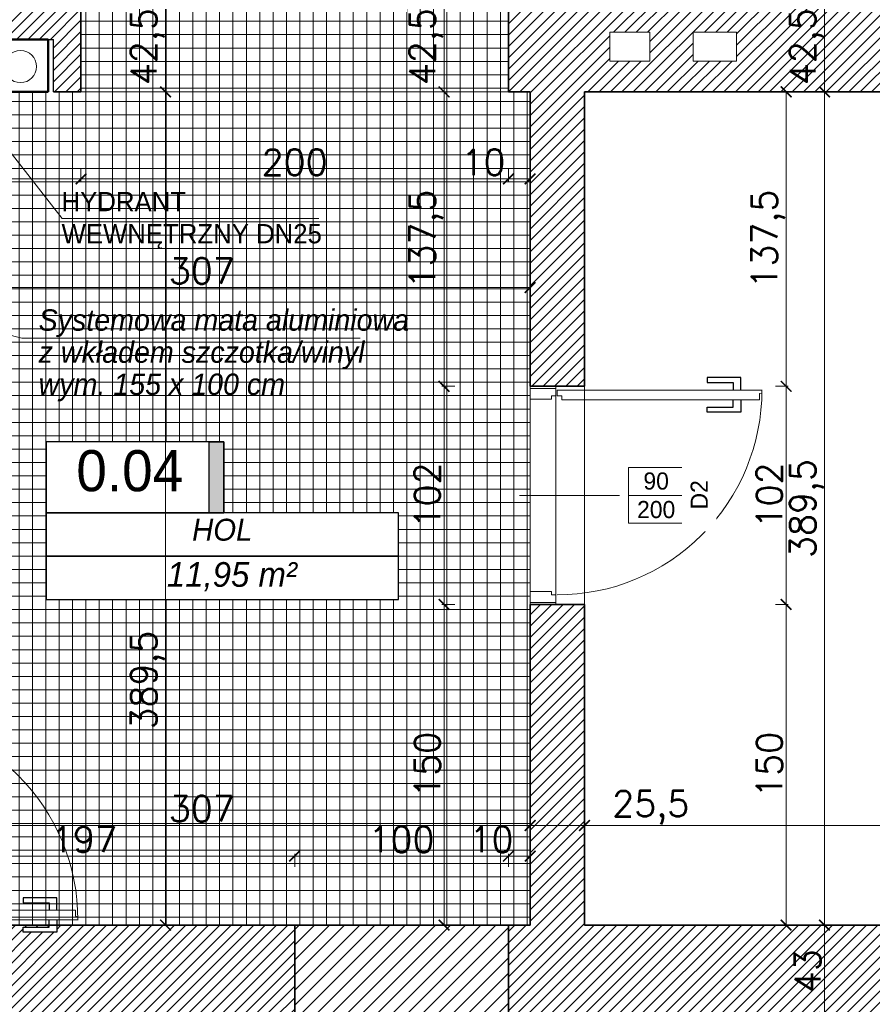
# Model space of a CAD drawing. Header units: millimetres. Extents: x -587 to 33545, y -26688 to 22494.
# Tile 203 of 256: x 11163 to 11561, y 10372 to 10832. Entities that reach past the tile are written whole.
import ezdxf
from ezdxf.lldxf.tags import DXFTag

# ---------------------------------------------------------------- set-up
doc = ezdxf.new("R2010")
doc.units = ezdxf.units.MM
doc.header["$MEASUREMENT"] = 0
for name, color, linetype, lineweight in [('A_istniejące ściany', 7, 'Continuous', 35), ('A_l.przerywana', 250, 'ICAD_ISO03W100', 9), ('A_opisy', 166, 'Continuous', 15), ('A_ściany projektowane', 5, 'Continuous', 35), ('l.przekrojowa', 5, 'Continuous', 30), ('l.przerywana', 104, 'ICAD_ISO03W100', 5), ('l.wypełnien', 253, 'Continuous', 5), ('Nowe_820-G Rysunki Obrazki_Nr_pióra__1', 7, 'Continuous', 13), ('Nowe_820-G Rysunki Obrazki_Nr_pióra__23', 7, 'Continuous', 15), ('WYMIAROWA', 1, 'Continuous', 20), ('wymiarowanie', 176, 'Continuous', 9)]:
    doc.layers.add(name, color=color, linetype=linetype, lineweight=lineweight)
doc.layers.add('stolarka', color=1, linetype='Continuous')
doc.layers.add('tabelki opis', color=7, linetype='Continuous')
doc.styles.add('ARIALL', font='GOTHIC.TTF', dxfattribs={"height": 40})
doc.styles.add('styl2', font='simplex.shx')
tags = doc.linetypes.add('ICAD_ISO03W100', pattern=[30, 12, -18]).pattern_tags.tags
tags[6:7] = [DXFTag(74, 4), DXFTag(75, 0), DXFTag(340, '0'), DXFTag(46, 1.0), DXFTag(50, 0.0), DXFTag(44, 0.0), DXFTag(45, 0.0)]
tags[4:5] = [DXFTag(74, 4), DXFTag(75, 0), DXFTag(340, '0'), DXFTag(46, 1.0), DXFTag(50, 0.0), DXFTag(44, 0.0), DXFTag(45, 0.0)]
doc.dimstyles.new('Skala 1-50', dxfattribs={"dimtxt": 12, "dimasz": 5, "dimexe": 1, "dimexo": 1, "dimgap": 1.5, "dimtad": 1, "dimdec": 1, "dimrnd": 0.5, "dimtxsty": 'styl2', "dimblk": 'ARCHTICK', "dimcen": 5, "dimadec": 0, "dimazin": 0, "dimtfac": 1, "dimtdec": 1, "dimtmove": 1, "dimatfit": 3, "dimldrblk": 'ARCHTICK', "dimfxl": 5, "dimfxlon": 1, "dimlwd": -1, "dimlwe": -1, "dimarcsym": 0})
pattern_1 = [(45, (0, 6.0705), (-2.6516504, 2.6516504), [])]

# ---------------------------------------------------------------- blocks, each defined once
blk = doc.blocks.new('_ArchTick')
at = {"color": 0, "linetype": 'ByBlock', "const_width": 0.15}
blk.add_lwpolyline([(-0.5, -0.5), (0.5, 0.5)], dxfattribs=at)
blk = doc.blocks.new('*D5644')
at = {"layer": 'Defpoints', "color": 0}
for p in [(11401.42, 10474.72), (11426.82, 10466.19), (11426.82, 10455.14)]:
    blk.add_point(p, dxfattribs=at)
at = {"layer": 'wymiarowanie', "color": 0}
for p, q in [((11401.42, 10460.14), (11401.42, 10454.14)), ((11426.82, 10460.14), (11426.82, 10454.14)), ((11401.42, 10455.14), (11426.82, 10455.14)), ((11426.82, 10455.14), (11474.89, 10455.14))]:
    blk.add_line(p, q, dxfattribs=at)
at = {"layer": 'wymiarowanie', "color": 0, "xscale": 5, "yscale": 5, "zscale": 5, "rotation": 180}
blk.add_blockref('_ArchTick', (11401.42, 10455.14), dxfattribs=at)
at = {"layer": 'wymiarowanie', "color": 0, "xscale": 5, "yscale": 5, "zscale": 5}
blk.add_blockref('_ArchTick', (11426.82, 10455.14), dxfattribs=at)
at = {"layer": 'wymiarowanie', "color": 0, "insert": (11457.8, 10463.49), "char_height": 12, "attachment_point": 5, "style": 'styl2'}
blk.add_mtext('25,5', dxfattribs=at)
blk = doc.blocks.new('*D5645')
at = {"layer": 'Defpoints', "color": 0}
for p in [(11839.15, 10468.71), (11426.82, 10466.19), (11839.15, 10455.14)]:
    blk.add_point(p, dxfattribs=at)
at = {"layer": 'wymiarowanie', "color": 0}
for p, q in [((11426.82, 10460.14), (11426.82, 10454.14)), ((11839.15, 10460.14), (11839.15, 10454.14)), ((11426.82, 10455.14), (11839.15, 10455.14))]:
    blk.add_line(p, q, dxfattribs=at)
at = {"layer": 'wymiarowanie', "color": 0, "xscale": 5, "yscale": 5, "zscale": 5, "rotation": 180}
blk.add_blockref('_ArchTick', (11426.82, 10455.14), dxfattribs=at)
at = {"layer": 'wymiarowanie', "color": 0, "xscale": 5, "yscale": 5, "zscale": 5}
blk.add_blockref('_ArchTick', (11839.15, 10455.14), dxfattribs=at)
at = {"layer": 'wymiarowanie', "color": 0, "insert": (11632.98, 10463.49), "char_height": 12, "attachment_point": 5, "style": 'styl2'}
blk.add_mtext('412,5', dxfattribs=at)
blk = doc.blocks.new('*D5657')
at = {"layer": 'Defpoints', "color": 0}
for p in [(11528.14, 10840.39), (11527.57, 10798.06), (11539.01, 10798.06)]:
    blk.add_point(p, dxfattribs=at)
at = {"layer": 'wymiarowanie', "color": 0}
for p, q in [((11534.01, 10840.39), (11540.01, 10840.39)), ((11539.01, 10840.39), (11539.01, 10798.06)), ((11534.01, 10798.06), (11540.01, 10798.06))]:
    blk.add_line(p, q, dxfattribs=at)
at = {"layer": 'wymiarowanie', "color": 0, "xscale": 5, "yscale": 5, "zscale": 5}
for p, rotation in [((11539.01, 10840.39), 90), ((11539.01, 10798.06), 270)]:
    blk.add_blockref('_ArchTick', p, dxfattribs=dict(at, rotation=rotation))
at = {"layer": 'wymiarowanie', "color": 0, "insert": (11530.65, 10819.23), "char_height": 12, "attachment_point": 5, "rotation": 90, "style": 'styl2'}
blk.add_mtext('42,5', dxfattribs=at)
blk = doc.blocks.new('*D5658')
at = {"layer": 'Defpoints', "color": 0}
for p in [(11527.57, 10798.06), (11515.94, 10408.59), (11539.01, 10408.59)]:
    blk.add_point(p, dxfattribs=at)
at = {"layer": 'wymiarowanie', "color": 0}
for p, q in [((11534.01, 10798.06), (11540.01, 10798.06)), ((11539.01, 10798.06), (11539.01, 10408.59)), ((11534.01, 10408.59), (11540.01, 10408.59))]:
    blk.add_line(p, q, dxfattribs=at)
at = {"layer": 'wymiarowanie', "color": 0, "xscale": 5, "yscale": 5, "zscale": 5}
for p, rotation in [((11539.01, 10798.06), 90), ((11539.01, 10408.59), 270)]:
    blk.add_blockref('_ArchTick', p, dxfattribs=dict(at, rotation=rotation))
at = {"layer": 'wymiarowanie', "color": 0, "insert": (11530.65, 10603.33), "char_height": 12, "attachment_point": 5, "rotation": 90, "style": 'styl2'}
blk.add_mtext('389,5', dxfattribs=at)
blk = doc.blocks.new('*D5659')
at = {"layer": 'Defpoints', "color": 0}
for p in [(11515.94, 10408.59), (11515.83, 10365.41), (11539.01, 10365.41)]:
    blk.add_point(p, dxfattribs=at)
at = {"layer": 'wymiarowanie', "color": 0}
for p, q in [((11534.01, 10408.59), (11540.01, 10408.59)), ((11539.01, 10408.59), (11539.01, 10365.41)), ((11534.01, 10365.41), (11540.01, 10365.41))]:
    blk.add_line(p, q, dxfattribs=at)
at = {"layer": 'wymiarowanie', "color": 0, "xscale": 5, "yscale": 5, "zscale": 5}
for p, rotation in [((11539.01, 10408.59), 90), ((11539.01, 10365.41), 270)]:
    blk.add_blockref('_ArchTick', p, dxfattribs=dict(at, rotation=rotation))
at = {"layer": 'wymiarowanie', "color": 0, "insert": (11531.2, 10387), "char_height": 12, "attachment_point": 5, "rotation": 90, "style": 'styl2'}
blk.add_mtext('43', dxfattribs=at)
blk = doc.blocks.new('*D5842')
at = {"layer": 'Defpoints', "color": 0}
for p in [(11219.65, 10840.39), (11219.65, 10798.06), (11231, 10798.06)]:
    blk.add_point(p, dxfattribs=at)
at = {"layer": 'wymiarowanie', "color": 0}
for p, q in [((11226, 10840.39), (11232, 10840.39)), ((11231, 10840.39), (11231, 10798.06)), ((11226, 10798.06), (11232, 10798.06))]:
    blk.add_line(p, q, dxfattribs=at)
at = {"layer": 'wymiarowanie', "color": 0, "xscale": 5, "yscale": 5, "zscale": 5}
for p, rotation in [((11231, 10840.39), 90), ((11231, 10798.06), 270)]:
    blk.add_blockref('_ArchTick', p, dxfattribs=dict(at, rotation=rotation))
at = {"layer": 'wymiarowanie', "color": 0, "insert": (11222.65, 10819.23), "char_height": 12, "attachment_point": 5, "rotation": 90, "style": 'styl2'}
blk.add_mtext('42,5', dxfattribs=at)
blk = doc.blocks.new('*D5843')
at = {"layer": 'Defpoints', "color": 0}
for p in [(11219.65, 10798.06), (11218.78, 10408.59), (11231, 10408.59)]:
    blk.add_point(p, dxfattribs=at)
at = {"layer": 'wymiarowanie', "color": 0}
for p, q in [((11226, 10798.06), (11232, 10798.06)), ((11231, 10798.06), (11231, 10408.59)), ((11226, 10408.59), (11232, 10408.59))]:
    blk.add_line(p, q, dxfattribs=at)
at = {"layer": 'wymiarowanie', "color": 0, "xscale": 5, "yscale": 5, "zscale": 5}
for p, rotation in [((11231, 10798.06), 90), ((11231, 10408.59), 270)]:
    blk.add_blockref('_ArchTick', p, dxfattribs=dict(at, rotation=rotation))
at = {"layer": 'wymiarowanie', "color": 0, "insert": (11222.65, 10523.1), "char_height": 12, "attachment_point": 5, "rotation": 90, "style": 'styl2'}
blk.add_mtext('389,5', dxfattribs=at)
blk = doc.blocks.new('*D5852')
at = {"layer": 'Defpoints', "color": 0}
for p in [(11401.42, 10484.93), (11094.39, 10478.82), (11401.42, 10455.14)]:
    blk.add_point(p, dxfattribs=at)
at = {"layer": 'wymiarowanie', "color": 0}
for p, q in [((11094.39, 10460.14), (11094.39, 10454.14)), ((11401.42, 10460.14), (11401.42, 10454.14)), ((11094.39, 10455.14), (11401.42, 10455.14))]:
    blk.add_line(p, q, dxfattribs=at)
at = {"layer": 'wymiarowanie', "color": 0, "xscale": 5, "yscale": 5, "zscale": 5, "rotation": 180}
blk.add_blockref('_ArchTick', (11094.39, 10455.14), dxfattribs=at)
at = {"layer": 'wymiarowanie', "color": 0, "xscale": 5, "yscale": 5, "zscale": 5}
blk.add_blockref('_ArchTick', (11401.42, 10455.14), dxfattribs=at)
at = {"layer": 'wymiarowanie', "color": 0, "insert": (11247.9, 10462.94), "char_height": 12, "attachment_point": 5, "style": 'styl2'}
blk.add_mtext('307', dxfattribs=at)
blk = doc.blocks.new('*D6046')
at = {"layer": 'Defpoints', "color": 0}
for p in [(11094.39, 10798.06), (11191.45, 10798.06), (11191.45, 10757.37)]:
    blk.add_point(p, dxfattribs=at)
at = {"layer": 'wymiarowanie', "color": 0}
for p, q in [((11094.39, 10762.37), (11094.39, 10756.37)), ((11191.45, 10762.37), (11191.45, 10756.37)), ((11094.39, 10757.37), (11191.45, 10757.37))]:
    blk.add_line(p, q, dxfattribs=at)
at = {"layer": 'wymiarowanie', "color": 0, "xscale": 5, "yscale": 5, "zscale": 5, "rotation": 180}
blk.add_blockref('_ArchTick', (11094.39, 10757.37), dxfattribs=at)
at = {"layer": 'wymiarowanie', "color": 0, "xscale": 5, "yscale": 5, "zscale": 5}
blk.add_blockref('_ArchTick', (11191.45, 10757.37), dxfattribs=at)
at = {"layer": 'wymiarowanie', "color": 0, "insert": (11142.92, 10765.18), "char_height": 12, "attachment_point": 5, "style": 'styl2'}
blk.add_mtext('97', dxfattribs=at)
blk = doc.blocks.new('*D6047')
at = {"layer": 'Defpoints', "color": 0}
for p in [(11191.45, 10798.06), (11391.26, 10798.06), (11391.26, 10757.37)]:
    blk.add_point(p, dxfattribs=at)
at = {"layer": 'wymiarowanie', "color": 0}
for p, q in [((11191.45, 10762.37), (11191.45, 10756.37)), ((11391.26, 10762.37), (11391.26, 10756.37)), ((11191.45, 10757.37), (11391.26, 10757.37))]:
    blk.add_line(p, q, dxfattribs=at)
at = {"layer": 'wymiarowanie', "color": 0, "xscale": 5, "yscale": 5, "zscale": 5, "rotation": 180}
blk.add_blockref('_ArchTick', (11191.45, 10757.37), dxfattribs=at)
at = {"layer": 'wymiarowanie', "color": 0, "xscale": 5, "yscale": 5, "zscale": 5}
blk.add_blockref('_ArchTick', (11391.26, 10757.37), dxfattribs=at)
at = {"layer": 'wymiarowanie', "color": 0, "insert": (11291.35, 10765.18), "char_height": 12, "attachment_point": 5, "style": 'styl2'}
blk.add_mtext('200', dxfattribs=at)
blk = doc.blocks.new('*D6048')
at = {"layer": 'Defpoints', "color": 0}
for p in [(11391.26, 10798.06), (11401.42, 10798.06), (11401.42, 10757.37)]:
    blk.add_point(p, dxfattribs=at)
at = {"layer": 'wymiarowanie', "color": 0}
for p, q in [((11391.26, 10762.37), (11391.26, 10756.37)), ((11401.42, 10762.37), (11401.42, 10756.37)), ((11391.26, 10757.37), (11401.42, 10757.37))]:
    blk.add_line(p, q, dxfattribs=at)
at = {"layer": 'wymiarowanie', "color": 0, "xscale": 5, "yscale": 5, "zscale": 5, "rotation": 180}
blk.add_blockref('_ArchTick', (11391.26, 10757.37), dxfattribs=at)
at = {"layer": 'wymiarowanie', "color": 0, "xscale": 5, "yscale": 5, "zscale": 5}
blk.add_blockref('_ArchTick', (11401.42, 10757.37), dxfattribs=at)
at = {"layer": 'wymiarowanie', "color": 0, "insert": (11379.62, 10765.18), "char_height": 12, "attachment_point": 5, "style": 'styl2'}
blk.add_mtext('10', dxfattribs=at)
blk = doc.blocks.new('*D6049')
at = {"layer": 'Defpoints', "color": 0}
for p in [(11094.39, 10724.12), (11401.42, 10724.12), (11401.42, 10706.57)]:
    blk.add_point(p, dxfattribs=at)
at = {"layer": 'wymiarowanie', "color": 0}
for p, q in [((11094.39, 10711.57), (11094.39, 10705.57)), ((11401.42, 10711.57), (11401.42, 10705.57)), ((11094.39, 10706.57), (11401.42, 10706.57))]:
    blk.add_line(p, q, dxfattribs=at)
at = {"layer": 'wymiarowanie', "color": 0, "xscale": 5, "yscale": 5, "zscale": 5, "rotation": 180}
blk.add_blockref('_ArchTick', (11094.39, 10706.57), dxfattribs=at)
at = {"layer": 'wymiarowanie', "color": 0, "xscale": 5, "yscale": 5, "zscale": 5}
blk.add_blockref('_ArchTick', (11401.42, 10706.57), dxfattribs=at)
at = {"layer": 'wymiarowanie', "color": 0, "insert": (11247.9, 10714.37), "char_height": 12, "attachment_point": 5, "style": 'styl2'}
blk.add_mtext('307', dxfattribs=at)
blk = doc.blocks.new('*D6062')
at = {"layer": 'Defpoints', "color": 0}
for p in [(11291.35, 10440.84), (11094.39, 10427.71), (11291.35, 10408.59)]:
    blk.add_point(p, dxfattribs=at)
at = {"layer": 'wymiarowanie', "color": 0}
for p, q in [((11094.39, 10435.84), (11094.39, 10441.84)), ((11094.39, 10440.84), (11291.35, 10440.84)), ((11291.35, 10435.84), (11291.35, 10441.84))]:
    blk.add_line(p, q, dxfattribs=at)
at = {"layer": 'wymiarowanie', "color": 0, "xscale": 5, "yscale": 5, "zscale": 5, "rotation": 180}
blk.add_blockref('_ArchTick', (11094.39, 10440.84), dxfattribs=at)
at = {"layer": 'wymiarowanie', "color": 0, "xscale": 5, "yscale": 5, "zscale": 5}
blk.add_blockref('_ArchTick', (11291.35, 10440.84), dxfattribs=at)
at = {"layer": 'wymiarowanie', "color": 0, "insert": (11192.87, 10448.64), "char_height": 12, "attachment_point": 5, "style": 'styl2'}
blk.add_mtext('197', dxfattribs=at)
blk = doc.blocks.new('*D6063')
at = {"layer": 'Defpoints', "color": 0}
for p in [(11391.26, 10440.84), (11291.35, 10408.59), (11391.26, 10408.59)]:
    blk.add_point(p, dxfattribs=at)
at = {"layer": 'wymiarowanie', "color": 0}
for p, q in [((11291.35, 10435.84), (11291.35, 10441.84)), ((11291.35, 10440.84), (11391.26, 10440.84)), ((11391.26, 10435.84), (11391.26, 10441.84))]:
    blk.add_line(p, q, dxfattribs=at)
at = {"layer": 'wymiarowanie', "color": 0, "xscale": 5, "yscale": 5, "zscale": 5, "rotation": 180}
blk.add_blockref('_ArchTick', (11291.35, 10440.84), dxfattribs=at)
at = {"layer": 'wymiarowanie', "color": 0, "xscale": 5, "yscale": 5, "zscale": 5}
blk.add_blockref('_ArchTick', (11391.26, 10440.84), dxfattribs=at)
at = {"layer": 'wymiarowanie', "color": 0, "insert": (11341.31, 10448.64), "char_height": 12, "attachment_point": 5, "style": 'styl2'}
blk.add_mtext('100', dxfattribs=at)
blk = doc.blocks.new('*D6064')
at = {"layer": 'Defpoints', "color": 0}
for p in [(11401.42, 10440.84), (11391.26, 10408.59), (11401.42, 10408.59)]:
    blk.add_point(p, dxfattribs=at)
at = {"layer": 'wymiarowanie', "color": 0}
for p, q in [((11391.26, 10435.84), (11391.26, 10441.84)), ((11391.26, 10440.84), (11401.42, 10440.84)), ((11401.42, 10435.84), (11401.42, 10441.84))]:
    blk.add_line(p, q, dxfattribs=at)
at = {"layer": 'wymiarowanie', "color": 0, "xscale": 5, "yscale": 5, "zscale": 5, "rotation": 180}
blk.add_blockref('_ArchTick', (11391.26, 10440.84), dxfattribs=at)
at = {"layer": 'wymiarowanie', "color": 0, "xscale": 5, "yscale": 5, "zscale": 5}
blk.add_blockref('_ArchTick', (11401.42, 10440.84), dxfattribs=at)
at = {"layer": 'wymiarowanie', "color": 0, "insert": (11383.35, 10448.64), "char_height": 12, "attachment_point": 5, "style": 'styl2'}
blk.add_mtext('10', dxfattribs=at)
blk = doc.blocks.new('*D6236')
at = {"layer": 'Defpoints', "color": 0}
for p in [(11391.26, 10840.39), (11361.18, 10798.06), (11391.26, 10798.06)]:
    blk.add_point(p, dxfattribs=at)
at = {"layer": 'wymiarowanie', "color": 0}
for p, q in [((11366.18, 10840.39), (11360.18, 10840.39)), ((11361.18, 10840.39), (11361.18, 10798.06)), ((11366.18, 10798.06), (11360.18, 10798.06))]:
    blk.add_line(p, q, dxfattribs=at)
at = {"layer": 'wymiarowanie', "color": 0, "xscale": 5, "yscale": 5, "zscale": 5}
for p, rotation in [((11361.18, 10840.39), 90), ((11361.18, 10798.06), 270)]:
    blk.add_blockref('_ArchTick', p, dxfattribs=dict(at, rotation=rotation))
at = {"layer": 'wymiarowanie', "color": 0, "insert": (11352.82, 10819.23), "char_height": 12, "attachment_point": 5, "rotation": 90, "style": 'styl2'}
blk.add_mtext('42,5', dxfattribs=at)
blk = doc.blocks.new('*D6237')
at = {"layer": 'Defpoints', "color": 0}
for p in [(11391.26, 10798.06), (11361.18, 10660.45), (11401.42, 10660.45)]:
    blk.add_point(p, dxfattribs=at)
at = {"layer": 'wymiarowanie', "color": 0}
for p, q in [((11366.18, 10798.06), (11360.18, 10798.06)), ((11361.18, 10798.06), (11361.18, 10660.45)), ((11366.18, 10660.45), (11360.18, 10660.45))]:
    blk.add_line(p, q, dxfattribs=at)
at = {"layer": 'wymiarowanie', "color": 0, "xscale": 5, "yscale": 5, "zscale": 5}
for p, rotation in [((11361.18, 10798.06), 90), ((11361.18, 10660.45), 270)]:
    blk.add_blockref('_ArchTick', p, dxfattribs=dict(at, rotation=rotation))
at = {"layer": 'wymiarowanie', "color": 0, "insert": (11352.82, 10729.26), "char_height": 12, "attachment_point": 5, "rotation": 90, "style": 'styl2'}
blk.add_mtext('137,5', dxfattribs=at)
blk = doc.blocks.new('*D6238')
at = {"layer": 'Defpoints', "color": 0}
for p in [(11401.42, 10660.45), (11361.18, 10558.45), (11401.42, 10558.45)]:
    blk.add_point(p, dxfattribs=at)
at = {"layer": 'wymiarowanie', "color": 0}
for p, q in [((11366.18, 10660.45), (11360.18, 10660.45)), ((11361.18, 10660.45), (11361.18, 10558.45)), ((11366.18, 10558.45), (11360.18, 10558.45))]:
    blk.add_line(p, q, dxfattribs=at)
at = {"layer": 'wymiarowanie', "color": 0, "xscale": 5, "yscale": 5, "zscale": 5}
for p, rotation in [((11361.18, 10660.45), 90), ((11361.18, 10558.45), 270)]:
    blk.add_blockref('_ArchTick', p, dxfattribs=dict(at, rotation=rotation))
at = {"layer": 'wymiarowanie', "color": 0, "insert": (11353.37, 10609.45), "char_height": 12, "attachment_point": 5, "rotation": 90, "style": 'styl2'}
blk.add_mtext('102', dxfattribs=at)
blk = doc.blocks.new('*D6239')
at = {"layer": 'Defpoints', "color": 0}
for p in [(11401.42, 10558.45), (11361.18, 10408.59), (11401.42, 10408.59)]:
    blk.add_point(p, dxfattribs=at)
at = {"layer": 'wymiarowanie', "color": 0}
for p, q in [((11366.18, 10558.45), (11360.18, 10558.45)), ((11361.18, 10558.45), (11361.18, 10408.59)), ((11366.18, 10408.59), (11360.18, 10408.59))]:
    blk.add_line(p, q, dxfattribs=at)
at = {"layer": 'wymiarowanie', "color": 0, "xscale": 5, "yscale": 5, "zscale": 5}
for p, rotation in [((11361.18, 10558.45), 90), ((11361.18, 10408.59), 270)]:
    blk.add_blockref('_ArchTick', p, dxfattribs=dict(at, rotation=rotation))
at = {"layer": 'wymiarowanie', "color": 0, "insert": (11353.37, 10483.52), "char_height": 12, "attachment_point": 5, "rotation": 90, "style": 'styl2'}
blk.add_mtext('150', dxfattribs=at)
blk = doc.blocks.new('*D6240')
at = {"layer": 'Defpoints', "color": 0}
for p in [(11490.97, 10798.06), (11480.81, 10660.45), (11521.06, 10660.45)]:
    blk.add_point(p, dxfattribs=at)
at = {"layer": 'wymiarowanie', "color": 0}
for p, q in [((11516.06, 10798.06), (11522.06, 10798.06)), ((11521.06, 10798.06), (11521.06, 10660.45)), ((11516.06, 10660.45), (11522.06, 10660.45))]:
    blk.add_line(p, q, dxfattribs=at)
at = {"layer": 'wymiarowanie', "color": 0, "xscale": 5, "yscale": 5, "zscale": 5}
for p, rotation in [((11521.06, 10798.06), 90), ((11521.06, 10660.45), 270)]:
    blk.add_blockref('_ArchTick', p, dxfattribs=dict(at, rotation=rotation))
at = {"layer": 'wymiarowanie', "color": 0, "insert": (11512.7, 10729.26), "char_height": 12, "attachment_point": 5, "rotation": 90, "style": 'styl2'}
blk.add_mtext('137,5', dxfattribs=at)
blk = doc.blocks.new('*D6241')
at = {"layer": 'Defpoints', "color": 0}
for p in [(11480.81, 10660.45), (11480.81, 10558.45), (11521.06, 10558.45)]:
    blk.add_point(p, dxfattribs=at)
at = {"layer": 'wymiarowanie', "color": 0}
for p, q in [((11516.06, 10660.45), (11522.06, 10660.45)), ((11521.06, 10660.45), (11521.06, 10558.45)), ((11516.06, 10558.45), (11522.06, 10558.45))]:
    blk.add_line(p, q, dxfattribs=at)
at = {"layer": 'wymiarowanie', "color": 0, "xscale": 5, "yscale": 5, "zscale": 5}
for p, rotation in [((11521.06, 10660.45), 90), ((11521.06, 10558.45), 270)]:
    blk.add_blockref('_ArchTick', p, dxfattribs=dict(at, rotation=rotation))
at = {"layer": 'wymiarowanie', "color": 0, "insert": (11513.25, 10609.45), "char_height": 12, "attachment_point": 5, "rotation": 90, "style": 'styl2'}
blk.add_mtext('102', dxfattribs=at)
blk = doc.blocks.new('*D6242')
at = {"layer": 'Defpoints', "color": 0}
for p in [(11480.81, 10558.45), (11480.81, 10408.59), (11521.06, 10408.59)]:
    blk.add_point(p, dxfattribs=at)
at = {"layer": 'wymiarowanie', "color": 0}
for p, q in [((11516.06, 10558.45), (11522.06, 10558.45)), ((11521.06, 10558.45), (11521.06, 10408.59)), ((11516.06, 10408.59), (11522.06, 10408.59))]:
    blk.add_line(p, q, dxfattribs=at)
at = {"layer": 'wymiarowanie', "color": 0, "xscale": 5, "yscale": 5, "zscale": 5}
for p, rotation in [((11521.06, 10558.45), 90), ((11521.06, 10408.59), 270)]:
    blk.add_blockref('_ArchTick', p, dxfattribs=dict(at, rotation=rotation))
at = {"layer": 'wymiarowanie', "color": 0, "insert": (11513.25, 10483.52), "char_height": 12, "attachment_point": 5, "rotation": 90, "style": 'styl2'}
blk.add_mtext('150', dxfattribs=at)

msp = doc.modelspace()

# ---------------------------------------------------------------- hatches: boundary and pattern name
at = {"layer": 'l.wypełnien'}
h = msp.add_hatch(dxfattribs=at)
h.set_pattern_fill('ANSI31', color=256, scale=30, style=0)
h.set_pattern_definition(pattern_1)
h.paths.add_polyline_path([(11009.41, 10814.15), (11009.41, 10798.06), (11103.57, 10798.06), (11103.57, 10822.61), (11178.57, 10822.61), (11178.57, 10798.06), (11191.45, 10798.06), (11191.45, 10840.39), (11169.43, 10840.39), (11169.43, 11140.39), (11169.43, 11337.39), (11249.87, 11337.39), (11249.87, 11352.63), (11249.87, 11364.48), (11249.87, 11380.57), (11169.43, 11380.57), (11126.25, 11380.57), (11126.25, 11140.39), (11126.25, 10840.39), (11009.41, 10840.39), (11009.41, 10826)])
h.paths.add_polyline_path([(11404.81, 11380.57), (11404.81, 11337.39), (11602.93, 11337.39), (11602.93, 11380.57)])
h.paths.add_polyline_path([(10316.23, 10798.06), (10406.43, 10798.06), (10425.43, 10798.06), (10444.43, 10798.06), (10463.43, 10798.06), (10488.71, 10798.06), (10488.71, 10814.15), (10488.71, 10826), (10488.71, 10840.39), (10316.23, 10840.39)])
h.paths.add_polyline_path([(10717.86, 10798.06), (10854.47, 10798.06), (10854.47, 10840.39), (10717.86, 10840.39)])
h.paths.add_polyline_path([(10643.65, 10840.39), (10643.65, 10826), (10643.65, 10814.15), (10643.65, 10798.06), (10717.86, 10798.06), (10717.86, 10840.39)])
h.paths.add_polyline_path([(11757.87, 11380.57), (11757.87, 11337.39), (11799.42, 11337.39), (11799.42, 11380.57)])
h.paths.add_polyline_path([(10280.43, 10840.39), (10280.43, 10798.06), (10316.23, 10798.06), (10316.23, 10840.39)])
h = msp.add_hatch(dxfattribs=at)
h.set_pattern_fill('ANSI31', color=256, scale=30, style=0)
h.set_pattern_definition(pattern_1)
h.paths.add_polyline_path([(11391.26, 10408.59), (11391.26, 10365.41), (11839.15, 10365.41), (11839.15, 9788.83), (11774.02, 9788.83), (11774.02, 9771.9), (11774.02, 9760.89), (11774.02, 9745.65), (11839.15, 9745.65), (11882.33, 9745.65), (11882.33, 10528.82), (11866.24, 10528.82), (11854.39, 10528.82), (11839.15, 10528.82), (11839.15, 10408.59), (11426.82, 10408.59), (11426.82, 10558.45), (11401.42, 10558.45), (11401.42, 10408.59)])
h.paths.add_polyline_path([(11391.26, 10840.39), (11391.26, 10798.06), (11401.42, 10798.06), (11401.42, 10660.45), (11426.82, 10660.45), (11426.82, 10798.06), (11839.15, 10798.06), (11839.15, 10683.76), (11854.39, 10683.76), (11866.24, 10683.76), (11882.33, 10683.76), (11882.33, 11337.39), (11882.33, 11380.57), (11799.42, 11380.57), (11799.42, 11337.39), (11839.15, 11337.39), (11839.15, 11000.39), (11839.15, 10840.39), (11699.45, 10840.39), (11685.18, 10840.39), (11640.68, 10840.39), (11401.42, 10840.39)])
h.paths.add_polyline_path([(11477.62, 10812.45), (11477.62, 10826), (11497.94, 10826), (11497.94, 10812.45)], flags=16)
h.paths.add_polyline_path([(11438.67, 10826), (11438.67, 10812.45), (11457.3, 10812.45), (11457.3, 10826)], flags=16)
h.paths.add_polyline_path([(11429.29, 9745.65), (11429.29, 9788.83), (11384.13, 9788.83), (11384.13, 9745.65)])
h.paths.add_polyline_path([(11624.02, 9745.65), (11624.02, 9788.83), (11579.29, 9788.83), (11579.29, 9745.65)])
h = msp.add_hatch(dxfattribs=at)
h.set_pattern_fill('ANSI37', color=254, scale=50, angle=45, style=0)
h.set_pattern_definition([(90, (0, 6.0705), (-6.25, 4e-16), []), (180, (0, 6.0705), (-8e-16, -6.25), [])])
h.paths.add_polyline_path([(11094.39, 10798.06), (11401.42, 10798.06), (11401.42, 10408.59), (11094.39, 10408.59)])
h.paths.add_polyline_path([(11175.12, 10581.01), (11339.86, 10581.01), (11339.86, 10601.28), (11175.12, 10601.28)], flags=16)
h.paths.add_polyline_path([(11175.12, 10560.73), (11339.86, 10560.73), (11339.86, 10581.01), (11175.12, 10581.01)], flags=16)
h.paths.add_polyline_path([(11258.28, 10634.55), (11175.12, 10634.55), (11175.12, 10601.28), (11258.28, 10601.28)], flags=16)
h.paths.add_polyline_path([(11590.93, 10840.39), (11169.43, 10840.39), (11169.43, 11000.39), (11590.93, 11000.39)])
h.paths.add_polyline_path([(11340.41, 10876.03), (11505.14, 10876.03), (11505.14, 10896.31), (11340.41, 10896.31)], flags=16)
h.paths.add_polyline_path([(11340.41, 10896.31), (11505.14, 10896.31), (11505.14, 10916.58), (11340.41, 10916.58)], flags=16)
h.paths.add_polyline_path([(11423.57, 10949.85), (11340.41, 10949.85), (11340.41, 10916.58), (11423.57, 10916.58)], flags=16)
h.paths.add_polyline_path([(11559.93, 10942.39), (11546.93, 10942.39), (11546.93, 10916.39), (11559.93, 10916.39)], flags=16)
h.paths.add_polyline_path([(11585.93, 10929.39), (11559.93, 10929.39), (11559.93, 10916.39), (11585.93, 10916.39)], flags=16)
h.paths.add_polyline_path([(11585.93, 10942.39), (11559.93, 10942.39), (11559.93, 10929.39), (11585.93, 10929.39)], flags=16)
h.paths.add_polyline_path([(11191.45, 10840.39), (11391.26, 10840.39), (11391.26, 10798.06), (11191.45, 10798.06)])
h = msp.add_hatch(dxfattribs=at)
h.set_pattern_fill('ANSI31', color=256, scale=30, style=0)
h.set_pattern_definition(pattern_1)
h.paths.add_polyline_path([(10913.66, 10408.59), (10997.39, 10408.59), (11117.42, 10408.59), (11176.61, 10408.59), (11176.61, 10407.53), (11164.43, 10407.53), (11164.43, 10405.21), (11180.1, 10405.21), (11180.1, 10408.59), (11291.35, 10408.59), (11291.35, 10365.41), (11212.91, 10365.41), (11212.91, 10287.41), (11174.51, 10287.41), (11174.51, 10365.41), (11117.42, 10365.41), (10913.66, 10365.41)])
h.paths.add_polyline_path([(11186.51, 10332.41), (11186.51, 10353.41), (11200.91, 10353.41), (11200.91, 10332.41)], flags=16)
h.paths.add_polyline_path([(11186.51, 10332.41), (11186.51, 10353.41), (11200.91, 10353.41), (11200.91, 10332.41)], flags=0)
h.paths.add_polyline_path([(11186.51, 10299.41), (11186.51, 10320.41), (11200.91, 10320.41), (11200.91, 10299.41)], flags=16)
h.paths.add_polyline_path([(11186.51, 10299.41), (11186.51, 10320.41), (11200.91, 10320.41), (11200.91, 10299.41)], flags=0)
h.paths.add_polyline_path([(11234.13, 9745.65), (11234.13, 9788.83), (11199.91, 9788.83), (11199.91, 9818.83), (11174.51, 9818.83), (11174.51, 9788.83), (11128.02, 9788.83), (11128.02, 9745.65)])
h.paths.add_polyline_path([(10477.77, 9788.83), (10504.8, 9788.83), (10504.8, 9768.83), (10529.35, 9769.06), (10529.35, 9788.83), (10587.7, 9788.83), (10587.7, 9745.65), (10477.77, 9745.65)])
h.paths.add_polyline_path([(10783.28, 9745.65), (10783.28, 9788.83), (10737.7, 9788.83), (10737.7, 9745.65)])
h.paths.add_polyline_path([(10978.02, 9745.65), (10978.02, 9788.83), (10933.28, 9788.83), (10933.28, 9745.65)])
h.paths.add_polyline_path([(10769.66, 10365.41), (10771.66, 10365.41), (10771.66, 10408.59), (10736.26, 10408.59), (10736.26, 10365.41)])
h.paths.add_polyline_path([(10457.77, 9745.65), (10457.77, 9788.83), (10477.77, 9788.83), (10477.77, 9745.65), (10470.93, 9745.65)])
h.paths.add_polyline_path([(10771.66, 10365.41), (10771.66, 10408.59), (10791.66, 10408.59), (10791.66, 10365.41)])
h.paths.add_polyline_path([(10913.66, 10365.41), (10913.66, 10408.59), (10893.66, 10408.59), (10893.66, 10365.41)])
h.paths.add_polyline_path([(10504.8, 9768.83), (10504.8, 9788.83), (10529.35, 9788.83), (10529.35, 9769.06)])
h = msp.add_hatch(dxfattribs=at)
h.set_pattern_fill('ANSI31', color=5, scale=40, style=0)
h.set_pattern_definition([(45, (0, 6.0705), (-3.5355339, 3.5355339), [])])
h.paths.add_polyline_path([(11291.35, 10408.59), (11291.35, 10365.41), (11391.26, 10365.41), (11391.26, 10408.59)])
at = {"layer": 'tabelki opis'}
msp.add_hatch(color=252, dxfattribs=at).paths.add_polyline_path([(11258.28, 10601.28), (11258.28, 10634.55), (11251.32, 10634.55), (11251.32, 10601.28)])

# ---------------------------------------------------------------- linework, layer by layer
at = {"color": 5, "lineweight": 9}
for points in [[(11411.44, 10654.4), (11411.44, 10655.92), (11413.42, 10655.92), (11413.42, 10659.45), (11401.42, 10659.45), (11401.42, 10654.4), (11411.44, 10654.4)], [(11411.44, 10564.45), (11411.44, 10562.94), (11413.42, 10562.94), (11413.42, 10559.4), (11401.42, 10559.4), (11401.42, 10564.45), (11411.44, 10564.45)]]:
    msp.add_lwpolyline(points, dxfattribs=at)
at = {"layer": 'A_istniejące ściany', "color": 7, "ltscale": 1000}
msp.add_line((11233.26, 10408.59), (11291.35, 10408.59), dxfattribs=at)
msp.add_line((11233.26, 10408.59), (11291.35, 10408.59), dxfattribs=at)
at = {"layer": 'A_istniejące ściany', "color": 7}
msp.add_line((11291.35, 10408.59), (11291.35, 10365.41), dxfattribs=at)
for points in [[(11191.45, 10798.06), (11191.45, 10840.39)], [(11391.26, 10798.06), (11391.26, 10840.39)], [(11178.57, 10798.06), (11191.45, 10798.06)], [(11401.42, 10798.06), (11401.42, 10660.45)], [(11426.82, 10798.06), (11839.15, 10798.06)], [(11426.82, 10660.45), (11426.82, 10798.06)], [(11426.82, 10798.06), (11509.79, 10798.06)], [(11401.42, 10660.45), (11426.82, 10660.45)], [(11426.82, 10558.45), (11401.42, 10558.45)], [(11401.42, 10558.45), (11401.42, 10408.59)], [(11401.42, 10558.45), (11426.82, 10558.45)], [(11426.82, 10408.59), (11426.82, 10558.45)], [(11291.35, 10408.59), (11117.42, 10408.59)], [(11401.42, 10408.59), (11391.26, 10408.59)], [(11391.26, 10408.59), (11391.26, 10365.41)], [(11839.15, 10408.59), (11426.82, 10408.59)]]:
    msp.add_lwpolyline(points, dxfattribs=at)
at = {"layer": 'A_istniejące ściany', "color": 7, "ltscale": 15}
msp.add_lwpolyline([(11391.26, 10798.06), (11401.42, 10798.06)], dxfattribs=at)
at = {"layer": 'A_istniejące ściany', "color": 7}
msp.add_lwpolyline([(11291.35, 10408.59), (11291.35, 10408.59), (11291.35, 10408.59), (11291.35, 10408.59)], close=True, dxfattribs=at)
at = {"layer": 'A_l.przerywana', "color": 5, "ltscale": 0.3}
msp.add_lwpolyline([(11413.42, 10558.45), (11401.42, 10558.45), (11401.42, 10660.45), (11413.42, 10660.45)], close=True, dxfattribs=at)
at = {"layer": 'A_l.przerywana', "color": 7, "ltscale": 0.3}
msp.add_lwpolyline([(11401.42, 10660.45), (11426.82, 10660.45), (11426.82, 10558.45), (11401.42, 10558.45)], close=True, dxfattribs=at)
at = {"layer": 'A_opisy'}
for p, q in [((11136.41, 10798.06), (11182.6, 10738.86)), ((11182.6, 10738.86), (11302.6, 10738.86)), ((11451.42, 10609.45), (11396.42, 10609.45))]:
    msp.add_line(p, q, dxfattribs=at)
at = {"layer": 'A_opisy', "lineweight": 0}
msp.add_lwpolyline([(11322.03, 10682.88), (11163.87, 10682.88), (11046.35, 10712.8)], dxfattribs=at)
at = {"layer": 'A_ściany projektowane', "color": 5}
msp.add_lwpolyline([(11291.35, 10408.59), (11391.26, 10408.59), (11391.26, 10365.41), (11291.35, 10365.41)], close=True, dxfattribs=at)
at = {"layer": 'l.przekrojowa', "color": 7}
for p in [(11103.57, 10822.61), (11178.57, 10798.06)]:
    msp.add_line(p, (11178.57, 10822.61), dxfattribs=at)
at = {"layer": 'l.przerywana', "color": 7, "ltscale": 0.3}
msp.add_lwpolyline([(11191.45, 10840.39), (11391.26, 10840.39), (11391.26, 10798.06), (11191.45, 10798.06)], close=True, dxfattribs=at)
at = {"layer": 'Nowe_820-G Rysunki Obrazki_Nr_pióra__1', "color": 7, "linetype": 'Continuous', "lineweight": 13}
msp.add_lwpolyline([(11265.95, 10408.59), (11291.35, 10408.59)], dxfattribs=at)
at = {"layer": 'Nowe_820-G Rysunki Obrazki_Nr_pióra__23', "color": 7, "linetype": 'Continuous', "lineweight": 15}
for points in [[(11438.67, 10826), (11457.3, 10826)], [(11438.67, 10812.45), (11438.67, 10826)], [(11457.3, 10826), (11457.3, 10812.45)], [(11477.62, 10826), (11497.94, 10826)], [(11477.62, 10812.45), (11477.62, 10826)], [(11497.94, 10826), (11497.94, 10812.45)], [(11457.3, 10812.45), (11438.67, 10812.45)], [(11497.94, 10812.45), (11477.62, 10812.45)]]:
    msp.add_lwpolyline(points, dxfattribs=at)
at = {"layer": 'stolarka', "color": 5}
for points in [[(11499.85, 10658.7), (11499.85, 10664.51), (11484.18, 10664.51), (11484.18, 10662.18), (11496.37, 10662.18), (11496.37, 10658.7)], [(11499.85, 10654.18), (11499.85, 10648.38), (11484.18, 10648.38), (11484.18, 10650.7), (11496.37, 10650.7), (11496.37, 10654.18)], [(11180.1, 10415.53), (11180.1, 10421.34), (11164.43, 10421.34), (11164.43, 10419.02), (11176.61, 10419.02), (11176.61, 10415.53)], [(11180.1, 10411.01), (11180.1, 10405.21), (11164.43, 10405.21), (11164.43, 10407.53), (11176.61, 10407.53), (11176.61, 10411.01)]]:
    msp.add_lwpolyline(points, dxfattribs=at)
at = {"layer": 'stolarka', "color": 5, "lineweight": 9}
for points in [[(11413.99, 10655.92), (11413.99, 10658.7), (11509.76, 10658.7), (11509.75, 10657.2), (11508.6, 10657.02), (11508.6, 10654.18), (11416.29, 10654.18), (11416.29, 10655.92), (11413.99, 10655.92)], [(11094.24, 10413.79), (11094.24, 10411.01), (11190.01, 10411.01), (11190, 10412.51), (11188.85, 10412.69), (11188.85, 10415.53), (11096.54, 10415.53), (11096.54, 10413.79), (11094.24, 10413.79)]]:
    msp.add_lwpolyline(points, dxfattribs=at)
at = {"layer": 'stolarka', "color": 5, "linetype": 'ICAD_ISO03W100', "lineweight": 13, "ltscale": 0.3}
for centre, start, end in [((11413.99, 10658.7), 270.0003, 0.0531), ((11094.24, 10411.01), 359.9469, 89.9997)]:
    msp.add_arc(centre, 95.77, start, end, dxfattribs=at)
at = {"layer": 'tabelki opis', "color": 7}
for points in [[(11258.28, 10634.55), (11175.12, 10634.55), (11175.12, 10601.28), (11258.28, 10601.28), (11258.28, 10634.55)], [(11175.12, 10581.01), (11339.86, 10581.01), (11339.86, 10601.28), (11175.12, 10601.28), (11175.12, 10581.01)], [(11175.12, 10560.73), (11339.86, 10560.73), (11339.86, 10581.01), (11175.12, 10581.01), (11175.12, 10560.73)]]:
    msp.add_lwpolyline(points, dxfattribs=at)
at = {"layer": 'tabelki opis'}
msp.add_lwpolyline([(11258.28, 10601.28), (11251.32, 10601.28), (11251.32, 10634.55), (11258.28, 10634.55)], close=True, dxfattribs=at)
at = {"layer": 'WYMIAROWA', "color": 1, "lineweight": 50}
for p, q in [((11176.07, 10822.56), (11106.07, 10822.56)), ((11176.07, 10798.06), (11176.07, 10822.56)), ((11176.07, 10798.06), (11106.07, 10798.06))]:
    msp.add_line(p, q, dxfattribs=at)
at = {"layer": 'WYMIAROWA', "color": 1}
msp.add_circle((11163.17, 10809.9), 7.5, dxfattribs=at)

# ---------------------------------------------------------------- texts
at = {"layer": 'A_opisy', "insert": (11171.65, 10696.42), "char_height": 10, "width": 272.7274, "attachment_point": 1, "style": 'ARIALL'}
msp.add_mtext('\\pxsm0.9,ql;{\\fCentury Gothic|b0|i1|c0|p34;Systemowa mata aluminiowa\\Pz wkładem szczotka/winyl\\Pwym. 155 x 100 cm}', dxfattribs=at)
at = {"layer": 'tabelki opis', "color": 7, "attachment_point": 1}
for s, insert, char_height, width in [('{\\fCentury Gothic|b0|i0|c238|p34;0.04}', (11189.27, 10630.59), 19.2, 56.7), ('\\pxqc;{\\fCentury Gothic|b0|i1|c238|p34;HOL}', (11175.12, 10598.52), 10.24, 164.736), ('{\\fCentury Gothic|b0|i1|c238|p34;11,95 m²}', (11231.59, 10578.24), 11.52, 68.7387)]:
    msp.add_mtext(s, dxfattribs=dict(at, insert=insert, char_height=char_height, width=width))
at = {"layer": 'wymiarowanie', "insert": (11414.84, 10751.29), "char_height": 9, "width": 232.4726, "attachment_point": 3}
msp.add_mtext('\\pxql;{\\fCentury Gothic|b0|i0|c238|p0;HYDRANT \\PWEWNĘTRZNY DN25} ', dxfattribs=at)

# ---------------------------------------------------------------- dimensions: what is measured, and where the dimension line sits
at = {"layer": 'wymiarowanie'}
for base, p1, p2, picture, middle in [((11231, 10798.06), (11219.65, 10840.39), (11219.65, 10798.06), '*D5842', (11222.65, 10819.23)), ((11361.18, 10798.06), (11391.26, 10840.39), (11391.26, 10798.06), '*D6236', (11352.82, 10819.23)), ((11539.01, 10798.06), (11528.14, 10840.39), (11527.57, 10798.06), '*D5657', (11530.65, 10819.23)), ((11361.18, 10660.45), (11391.26, 10798.06), (11401.42, 10660.45), '*D6237', (11352.82, 10729.26)), ((11521.06, 10660.45), (11490.97, 10798.06), (11480.81, 10660.45), '*D6240', (11512.7, 10729.26)), ((11539.01, 10408.59), (11527.57, 10798.06), (11515.94, 10408.59), '*D5658', (11530.65, 10603.33)), ((11361.18, 10558.45), (11401.42, 10660.45), (11401.42, 10558.45), '*D6238', (11353.37, 10609.45)), ((11361.18, 10408.59), (11401.42, 10558.45), (11401.42, 10408.59), '*D6239', (11353.37, 10483.52)), ((11521.06, 10408.59), (11480.81, 10558.45), (11480.81, 10408.59), '*D6242', (11513.25, 10483.52)), ((11539.01, 10365.41), (11515.94, 10408.59), (11515.83, 10365.41), '*D5659', (11531.2, 10387))]:
    dim = msp.add_linear_dim(base=base, p1=p1, p2=p2, angle=90, dimstyle='Skala 1-50', dxfattribs=at)
    dim.commit()
    dim.dimension.update_dxf_attribs({"geometry": picture, "text_midpoint": middle})
for base, p1, p2, picture, middle in [((11191.45, 10757.37), (11094.39, 10798.06), (11191.45, 10798.06), '*D6046', (11142.92, 10765.18)), ((11391.26, 10757.37), (11191.45, 10798.06), (11391.26, 10798.06), '*D6047', (11291.35, 10765.18)), ((11401.42, 10706.57), (11094.39, 10724.12), (11401.42, 10724.12), '*D6049', (11247.9, 10714.37)), ((11401.42, 10455.14), (11094.39, 10478.82), (11401.42, 10484.93), '*D5852', (11247.9, 10462.94)), ((11839.15, 10455.14), (11426.82, 10466.19), (11839.15, 10468.71), '*D5645', (11632.98, 10463.49)), ((11291.35, 10440.84), (11094.39, 10427.71), (11291.35, 10408.59), '*D6062', (11192.87, 10448.64)), ((11391.26, 10440.84), (11291.35, 10408.59), (11391.26, 10408.59), '*D6063', (11341.31, 10448.64))]:
    dim = msp.add_linear_dim(base=base, p1=p1, p2=p2, dimstyle='Skala 1-50', dxfattribs=at)
    dim.commit()
    dim.dimension.update_dxf_attribs({"geometry": picture, "text_midpoint": middle})
dim = msp.add_linear_dim(base=(11231, 10408.59), p1=(11219.65, 10798.06), p2=(11218.78, 10408.59), angle=90, dimstyle='Skala 1-50', dxfattribs=at)
dim.commit()
dim.dimension.update_dxf_attribs({"geometry": '*D5843', "text_midpoint": (11231, 10523.1), "dimtype": 160})
for base, p1, p2, picture, middle in [((11401.42, 10757.37), (11391.26, 10798.06), (11401.42, 10798.06), '*D6048', (11379.62, 10757.37)), ((11426.82, 10455.14), (11401.42, 10474.72), (11426.82, 10466.19), '*D5644', (11457.8, 10455.14)), ((11401.42, 10440.84), (11391.26, 10408.59), (11401.42, 10408.59), '*D6064', (11383.35, 10440.84))]:
    dim = msp.add_linear_dim(base=base, p1=p1, p2=p2, dimstyle='Skala 1-50', dxfattribs=at)
    dim.commit()
    dim.dimension.update_dxf_attribs({"geometry": picture, "text_midpoint": middle, "dimtype": 160})

# ---------------------------------------------------------------- next in the draw order: texts
at = {"layer": 'A_opisy', "ltscale": 0.3, "insert": (11460.32, 10609.45), "char_height": 8, "width": 26, "attachment_point": 5, "bg_fill": 2}
msp.add_mtext('\\pxqc;{\\fCentury Gothic|b0|i0|c238|p0;90\\P200}', dxfattribs=at)

# ---------------------------------------------------------------- next in the draw order: linework, layer by layer
at = {"layer": 'A_opisy', "ltscale": 0.3}
for points in [[(11447.32, 10622.45), (11473.32, 10622.45), (11473.32, 10609.45), (11447.32, 10609.45)], [(11447.32, 10609.45), (11473.32, 10609.45), (11473.32, 10596.45), (11447.32, 10596.45)]]:
    msp.add_lwpolyline(points, close=True, dxfattribs=at)
at = {"layer": 'A_opisy', "lineweight": 30, "ltscale": 0.3}
msp.add_lwpolyline([(11473.32, 10596.45), (11473.32, 10622.45), (11486.32, 10622.45), (11486.32, 10596.45)], close=True, dxfattribs=at)

# ---------------------------------------------------------------- next in the draw order: texts
at = {"layer": 'A_opisy', "ltscale": 0.3, "insert": (11480.44, 10609.71), "char_height": 8, "width": 26, "attachment_point": 5, "rotation": 90, "bg_fill": 2}
msp.add_mtext('\\pxqc;{\\fCentury Gothic|b0|i0|c238|p0;D2}', dxfattribs=at)

# ---------------------------------------------------------------- next in the draw order: dimensions: what is measured, and where the dimension line sits
at = {"layer": 'wymiarowanie'}
dim = msp.add_linear_dim(base=(11521.06, 10558.45), p1=(11480.81, 10660.45), p2=(11480.81, 10558.45), angle=90, dimstyle='Skala 1-50', dxfattribs=at)
dim.commit()
dim.dimension.update_dxf_attribs({"geometry": '*D6241', "text_midpoint": (11513.25, 10609.45)})

doc.saveas('drawing.dxf')
